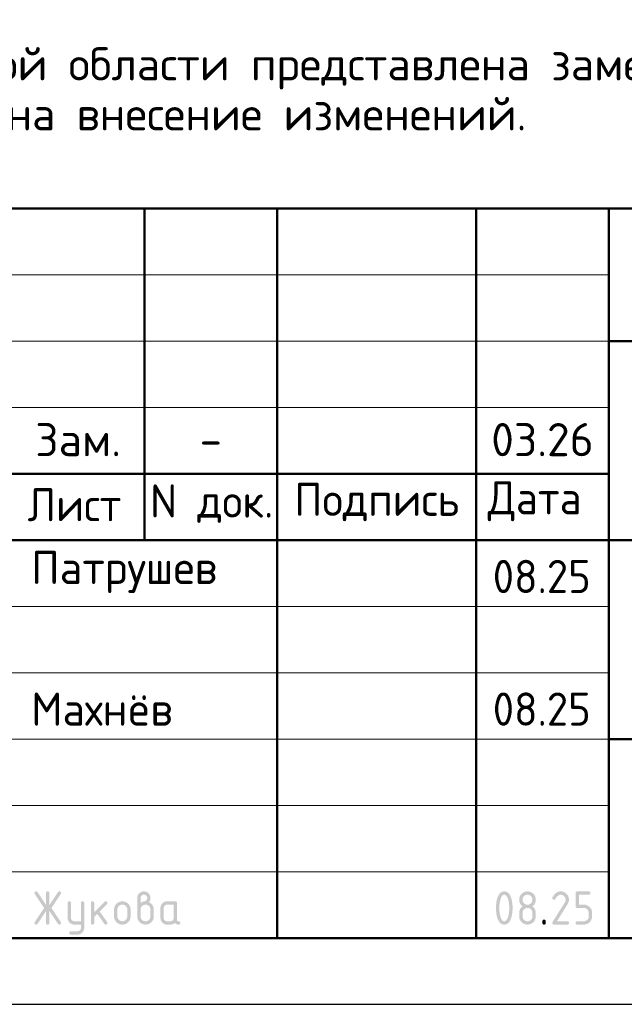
# Model space of a CAD drawing. Header units: millimetres. Extents: x 0 to 42000, y 0 to 29700.
# Tile 3 of 6: x 25060 to 29617, y 0 to 7425. Entities that reach past the tile are written whole.
import ezdxf

# ---------------------------------------------------------------- set-up
doc = ezdxf.new("R2010")
doc.units = ezdxf.units.MM
doc.layers.add('Standard', color=7, linetype='Continuous', lineweight=25)
doc.styles.add('ISOCPEUR', font='txt')

msp = doc.modelspace()

# ---------------------------------------------------------------- hatches: boundary and pattern name
at = {"layer": 'Standard', "linetype": 'Continuous', "lineweight": 25, "transparency": 33554687}
for points in [[(25258.5, 703.7), (25194, 606.8), (25193.1, 605.4), (25192, 604.4), (25190.9, 603.3), (25189.5, 602.7), (25188.2, 602), (25186.7, 601.6), (25185.1, 601.3), (25183.4, 601.3), (25181.8, 601.3), (25180.5, 601.5), (25179.1, 601.7), (25178, 602.1), (25176.8, 602.5), (25175.9, 603.1), (25174.9, 603.7), (25174.1, 604.5), (25173.4, 605.4), (25172.8, 606.4), (25172.2, 607.4), (25171.8, 608.6), (25171.4, 609.9), (25171.3, 611.3), (25171.1, 612.7), (25171.1, 614.3), (25171.1, 616), (25171.6, 617.6), (25172.1, 619.2), (25173.1, 620.8), (25243.4, 726.2), (25173.1, 831.6), (25172.1, 833.2), (25171.6, 834.9), (25171.1, 836.5), (25171.1, 838.2), (25171.1, 839.9), (25171.3, 841.3), (25171.5, 842.7), (25171.8, 843.9), (25172.2, 845.2), (25172.8, 846.2), (25173.4, 847.2), (25174.2, 848), (25175, 848.8), (25175.9, 849.4), (25176.9, 850.1), (25178.1, 850.5), (25179.3, 850.9), (25180.6, 851.1), (25182, 851.3), (25183.6, 851.3), (25185.2, 851.3), (25186.7, 850.9), (25188.2, 850.6), (25189.5, 849.9), (25190.8, 849.2), (25191.9, 848.1), (25193, 847), (25194, 845.6), (25258.5, 748.9), (25258.5, 838.8), (25258.5, 840.3), (25258.7, 841.7), (25258.9, 843.1), (25259.3, 844.3), (25259.7, 845.4), (25260.3, 846.4), (25260.9, 847.4), (25261.7, 848.2), (25262.5, 848.9), (25263.4, 849.5), (25264.4, 850.1), (25265.6, 850.5), (25266.8, 850.9), (25268.1, 851.1), (25269.5, 851.3), (25271.1, 851.3), (25272.6, 851.3), (25274, 851.1), (25275.4, 850.9), (25276.5, 850.5), (25277.7, 850.1), (25278.7, 849.5), (25279.7, 848.9), (25280.5, 848.2), (25281.2, 847.4), (25281.8, 846.4), (25282.4, 845.4), (25282.8, 844.3), (25283.2, 843.1), (25283.4, 841.7), (25283.6, 840.3), (25283.6, 838.8), (25283.6, 748.9), (25348.1, 845.6), (25349.1, 847), (25350.2, 848.1), (25351.4, 849.2), (25352.7, 849.9), (25354, 850.6), (25355.5, 850.9), (25357, 851.3), (25358.7, 851.3), (25360, 851.3), (25361.2, 851), (25362.4, 850.8), (25363.5, 850.3), (25364.6, 849.9), (25365.6, 849.2), (25366.6, 848.4), (25367.5, 847.5), (25368.4, 846.6), (25369, 845.5), (25369.7, 844.5), (25370.2, 843.4), (25370.6, 842.3), (25370.8, 841.1), (25371.1, 839.9), (25371.1, 838.6), (25371.1, 836.7), (25370.5, 835), (25370, 833.2), (25369, 831.6), (25298.7, 726.2), (25369, 620.8), (25370, 619.2), (25370.5, 617.5), (25371.1, 615.8), (25371.1, 614), (25371.1, 612.7), (25370.8, 611.5), (25370.6, 610.3), (25370.2, 609.2), (25369.7, 608.1), (25369.1, 607), (25368.4, 606), (25367.5, 605.1), (25366.7, 604.1), (25365.7, 603.4), (25364.7, 602.7), (25363.6, 602.2), (25362.6, 601.8), (25361.4, 601.5), (25360.2, 601.3), (25358.9, 601.3), (25357.1, 601.3), (25355.6, 601.6), (25354, 602), (25352.6, 602.7), (25351.3, 603.3), (25350.2, 604.4), (25349, 605.4), (25348.1, 606.8), (25283.6, 703.7), (25283.6, 613.8), (25283.6, 612.2), (25283.4, 610.8), (25283.2, 609.5), (25282.8, 608.3), (25282.4, 607.1), (25281.8, 606.2), (25281.2, 605.2), (25280.5, 604.4), (25279.7, 603.6), (25278.7, 603), (25277.7, 602.5), (25276.5, 602.1), (25275.4, 601.7), (25274, 601.5), (25272.6, 601.3), (25271.1, 601.3), (25269.5, 601.3), (25268.1, 601.5), (25266.8, 601.7), (25265.6, 602.1), (25264.4, 602.5), (25263.4, 603), (25262.5, 603.6), (25261.7, 604.4), (25260.9, 605.2), (25260.3, 606.2), (25259.7, 607.1), (25259.3, 608.3), (25258.9, 609.5), (25258.7, 610.8), (25258.5, 612.2), (25258.5, 613.8)], [(29137.2, 851.3), (29140.4, 851.3), (29143.5, 851), (29146.6, 850.7), (29149.7, 850.1), (29152.7, 849.6), (29155.5, 848.7), (29158.4, 847.9), (29161.2, 846.7), (29164, 845.6), (29166.6, 844.2), (29169.2, 842.7), (29171.8, 841), (29174.3, 839.3), (29176.7, 837.3), (29179.1, 835.3), (29181.4, 833), (29183.6, 830.7), (29185.7, 828.3), (29187.6, 825.9), (29189.4, 823.4), (29191.1, 820.9), (29192.5, 818.2), (29193.9, 815.6), (29195.1, 812.8), (29196.2, 810.1), (29197.1, 807.2), (29197.9, 804.3), (29198.5, 801.3), (29199.1, 798.3), (29199.4, 795.2), (29199.6, 792), (29199.6, 788.8), (29199.6, 784.4), (29198.9, 779.9), (29198.2, 775.4), (29196.8, 770.9), (29195.4, 766.4), (29193.2, 761.9), (29191.1, 757.4), (29188.3, 752.8), (29109.5, 626.3), (29187.2, 626.3), (29188.7, 626.3), (29190.1, 626.1), (29191.4, 625.9), (29192.6, 625.6), (29193.8, 625.2), (29194.8, 624.6), (29195.7, 624), (29196.5, 623.2), (29197.3, 622.4), (29197.9, 621.4), (29198.5, 620.5), (29198.9, 619.3), (29199.2, 618.1), (29199.4, 616.7), (29199.6, 615.4), (29199.6, 613.8), (29199.6, 612.2), (29199.4, 610.9), (29199.2, 609.5), (29198.9, 608.3), (29198.5, 607.2), (29197.9, 606.2), (29197.3, 605.2), (29196.5, 604.4), (29195.7, 603.6), (29194.8, 603), (29193.8, 602.5), (29192.6, 602.1), (29191.4, 601.7), (29190.1, 601.5), (29188.7, 601.3), (29187.2, 601.3), (29087.2, 601.3), (29085.6, 601.3), (29084.2, 601.5), (29082.9, 601.7), (29081.7, 602.1), (29080.5, 602.5), (29079.6, 603), (29078.6, 603.6), (29077.8, 604.4), (29077, 605.2), (29076.4, 606.2), (29075.9, 607.1), (29075.5, 608.3), (29075.1, 609.5), (29074.9, 610.9), (29074.7, 612.2), (29074.7, 613.8), (29074.7, 615.7), (29075.2, 617.5), (29075.7, 619.3), (29076.8, 621), (29168.4, 768.1), (29170, 770.6), (29171.1, 773.2), (29172.3, 775.7), (29173.1, 778.3), (29173.9, 780.9), (29174.3, 783.5), (29174.7, 786.1), (29174.7, 788.7), (29174.7, 792.6), (29174, 796.2), (29173.3, 799.8), (29171.9, 803.1), (29170.5, 806.4), (29168.5, 809.5), (29166.4, 812.5), (29163.7, 815.3), (29160.9, 818), (29157.9, 820.1), (29154.9, 822.1), (29151.6, 823.5), (29148.2, 824.9), (29144.6, 825.6), (29141, 826.2), (29137.2, 826.2), (29134.5, 826.2), (29131.9, 825.8), (29129.3, 825.3), (29126.8, 824.3), (29124.2, 823.3), (29121.7, 821.8), (29119.2, 820.3), (29116.8, 818.4), (29114.3, 816.4), (29111.9, 814), (29109.5, 811.5), (29107.2, 808.6), (29104.8, 805.6), (29102.5, 802.2), (29100.2, 798.7), (29098, 794.8), (29097.1, 793.3), (29096, 792.2), (29094.9, 791), (29093.6, 790.3), (29092.2, 789.5), (29090.6, 789.1), (29089, 788.8), (29087.2, 788.8), (29085.6, 788.8), (29084.2, 789), (29082.9, 789.1), (29081.7, 789.5), (29080.5, 789.9), (29079.6, 790.5), (29078.6, 791.1), (29077.8, 791.9), (29077, 792.7), (29076.4, 793.6), (29075.9, 794.6), (29075.5, 795.8), (29075.1, 797), (29074.9, 798.3), (29074.7, 799.7), (29074.7, 801.2), (29074.7, 802.7), (29075, 803.9), (29075.3, 805.2), (29075.8, 806.4), (29078.7, 812), (29081.9, 816.9), (29085, 821.8), (29088.4, 826), (29091.8, 830.2), (29095.4, 833.7), (29099, 837.2), (29102.8, 840.1), (29106.6, 842.9), (29110.7, 845), (29114.8, 847.1), (29119.1, 848.5), (29123.4, 849.9), (29127.9, 850.6), (29132.4, 851.3)], [(29249.6, 738.8), (29249.6, 838.8), (29249.6, 840.4), (29249.8, 841.7), (29250, 843.1), (29250.4, 844.3), (29250.8, 845.4), (29251.3, 846.4), (29251.9, 847.4), (29252.7, 848.2), (29253.5, 848.9), (29254.5, 849.5), (29255.4, 850.1), (29256.6, 850.5), (29257.8, 850.9), (29259.1, 851.1), (29260.5, 851.3), (29262.1, 851.3), (29349.3, 851.3), (29350.9, 851.3), (29352.2, 851.1), (29353.6, 850.9), (29354.8, 850.5), (29356, 850.1), (29356.9, 849.5), (29357.9, 848.9), (29358.7, 848.2), (29359.5, 847.4), (29360.1, 846.4), (29360.6, 845.4), (29361, 844.2), (29361.4, 843.1), (29361.6, 841.7), (29361.8, 840.3), (29361.8, 838.8), (29361.8, 837.2), (29361.6, 835.8), (29361.4, 834.5), (29361, 833.3), (29360.6, 832.1), (29360.1, 831.1), (29359.5, 830.2), (29358.7, 829.4), (29357.9, 828.6), (29356.9, 828), (29356, 827.4), (29354.8, 827), (29353.6, 826.6), (29352.2, 826.4), (29350.9, 826.2), (29349.3, 826.2), (29274.6, 826.2), (29274.6, 751.3), (29312, 751.3), (29315.3, 751.3), (29318.4, 751), (29321.5, 750.8), (29324.5, 750.2), (29327.5, 749.6), (29330.4, 748.7), (29333.2, 747.9), (29336, 746.7), (29338.8, 745.6), (29341.4, 744.2), (29344, 742.7), (29346.6, 741), (29349.1, 739.3), (29351.5, 737.3), (29353.9, 735.3), (29356.1, 733), (29358.4, 730.7), (29360.4, 728.2), (29362.4, 725.8), (29364.1, 723.3), (29365.8, 720.8), (29367.2, 718.1), (29368.7, 715.5), (29369.8, 712.7), (29370.9, 710), (29371.8, 707.1), (29372.7, 704.2), (29373.2, 701.2), (29373.8, 698.2), (29374.1, 695.1), (29374.4, 692), (29374.4, 688.8), (29374.4, 663.8), (29374.4, 660.6), (29374.1, 657.4), (29373.8, 654.3), (29373.2, 651.3), (29372.6, 648.3), (29371.8, 645.4), (29370.9, 642.5), (29369.8, 639.8), (29368.6, 637), (29367.2, 634.4), (29365.8, 631.7), (29364.1, 629.2), (29362.3, 626.7), (29360.3, 624.3), (29358.3, 621.9), (29356, 619.6), (29353.7, 617.3), (29351.3, 615.3), (29348.9, 613.3), (29346.4, 611.6), (29343.9, 609.9), (29341.2, 608.4), (29338.6, 607), (29335.9, 605.9), (29333.1, 604.7), (29330.2, 603.9), (29327.4, 603), (29324.4, 602.4), (29321.4, 601.9), (29318.3, 601.6), (29315.2, 601.3), (29312, 601.3), (29262.1, 601.3), (29260.5, 601.3), (29259.1, 601.5), (29257.8, 601.7), (29256.6, 602.1), (29255.4, 602.5), (29254.5, 603), (29253.5, 603.6), (29252.7, 604.4), (29251.9, 605.2), (29251.3, 606.2), (29250.8, 607.2), (29250.4, 608.3), (29250, 609.5), (29249.8, 610.9), (29249.6, 612.2), (29249.6, 613.8), (29249.6, 615.4), (29249.8, 616.7), (29250, 618.1), (29250.4, 619.3), (29250.8, 620.5), (29251.3, 621.4), (29251.9, 622.4), (29252.7, 623.2), (29253.5, 624), (29254.5, 624.6), (29255.4, 625.2), (29256.6, 625.6), (29257.8, 625.9), (29259.1, 626.1), (29260.5, 626.3), (29262.1, 626.3), (29311.9, 626.3), (29315.8, 626.3), (29319.5, 627), (29323.1, 627.7), (29326.4, 629.1), (29329.7, 630.4), (29332.7, 632.5), (29335.7, 634.5), (29338.5, 637.2), (29341.2, 639.9), (29343.2, 643), (29345.2, 646), (29346.6, 649.3), (29348, 652.6), (29348.6, 656.3), (29349.3, 659.9), (29349.3, 663.8), (29349.3, 688.8), (29349.3, 692.7), (29348.6, 696.3), (29347.9, 699.9), (29346.6, 703.2), (29345.2, 706.5), (29343.2, 709.5), (29341.1, 712.6), (29338.4, 715.3), (29335.6, 718), (29332.6, 720.1), (29329.6, 722.2), (29326.3, 723.5), (29323, 724.9), (29319.4, 725.6), (29315.8, 726.3), (29311.9, 726.3), (29262.1, 726.3), (29260.5, 726.3), (29259.1, 726.5), (29257.8, 726.7), (29256.6, 727.1), (29255.4, 727.5), (29254.5, 728), (29253.5, 728.6), (29252.7, 729.4), (29251.9, 730.2), (29251.3, 731.2), (29250.8, 732.1), (29250.4, 733.3), (29250, 734.5), (29249.8, 735.9), (29249.6, 737.2)], [(25520.8, 576), (25520.8, 601.3), (25471, 601.3), (25468.3, 601.3), (25465.8, 601.5), (25463.3, 601.7), (25460.9, 602.2), (25458.5, 602.7), (25456.2, 603.3), (25453.8, 604), (25451.6, 604.9), (25449.4, 605.8), (25447.3, 607), (25445.2, 608.1), (25443.2, 609.5), (25441.2, 610.8), (25439.3, 612.4), (25437.4, 614), (25435.6, 615.9), (25433.8, 617.7), (25432.2, 619.6), (25430.6, 621.5), (25429.2, 623.5), (25427.9, 625.6), (25426.8, 627.7), (25425.6, 629.8), (25424.7, 632), (25423.8, 634.2), (25423.1, 636.5), (25422.5, 638.8), (25422, 641.2), (25421.6, 643.6), (25421.3, 646.1), (25421.1, 648.6), (25421.1, 651.2), (25421.1, 763.7), (25421.1, 765.2), (25421.3, 766.6), (25421.5, 767.9), (25421.9, 769.1), (25422.3, 770.3), (25422.9, 771.3), (25423.5, 772.2), (25424.2, 773), (25425, 773.8), (25426, 774.4), (25427, 775), (25428.1, 775.4), (25429.3, 775.8), (25430.7, 775.9), (25432.1, 776.1), (25433.6, 776.1), (25435.2, 776.1), (25436.6, 775.9), (25437.9, 775.8), (25439.1, 775.4), (25440.3, 775), (25441.3, 774.4), (25442.2, 773.8), (25443, 773), (25443.8, 772.2), (25444.4, 771.3), (25445, 770.3), (25445.4, 769.1), (25445.8, 768), (25446, 766.6), (25446.2, 765.2), (25446.2, 763.7), (25446.2, 651.3), (25446.2, 648.8), (25446.6, 646.4), (25447.1, 644), (25448, 641.8), (25448.9, 639.6), (25450.3, 637.6), (25451.7, 635.6), (25453.5, 633.7), (25455.3, 631.9), (25457.4, 630.5), (25459.4, 629.1), (25461.6, 628.2), (25463.8, 627.3), (25466.1, 626.8), (25468.5, 626.3), (25471, 626.3), (25520.8, 626.3), (25520.8, 763.7), (25520.8, 765.2), (25521, 766.6), (25521.2, 768), (25521.6, 769.1), (25522, 770.3), (25522.6, 771.3), (25523.2, 772.2), (25524, 773), (25524.7, 773.8), (25525.7, 774.4), (25526.7, 775), (25527.9, 775.4), (25529, 775.8), (25530.4, 775.9), (25531.8, 776.1), (25533.4, 776.1), (25534.9, 776.1), (25536.3, 775.9), (25537.7, 775.8), (25538.8, 775.4), (25540, 775), (25541, 774.4), (25542, 773.8), (25542.7, 773), (25543.5, 772.2), (25544.1, 771.3), (25544.7, 770.3), (25545.1, 769.1), (25545.5, 768), (25545.7, 766.6), (25545.9, 765.2), (25545.9, 763.7), (25545.9, 576.3), (25545.9, 573.7), (25545.7, 571.2), (25545.4, 568.7), (25545, 566.3), (25544.5, 563.9), (25543.9, 561.6), (25543.2, 559.3), (25542.3, 557.1), (25541.4, 554.9), (25540.3, 552.8), (25539.2, 550.6), (25537.9, 548.6), (25536.5, 546.6), (25535, 544.7), (25533.4, 542.8), (25531.6, 540.9), (25529.8, 539.1), (25528, 537.5), (25526.1, 535.9), (25524.1, 534.6), (25522.1, 533.2), (25520, 532.1), (25517.9, 530.9), (25515.7, 530), (25513.5, 529.1), (25511.2, 528.4), (25509, 527.7), (25506.6, 527.3), (25504.2, 526.8), (25501.7, 526.6), (25499.2, 526.4), (25496.6, 526.4), (25446.2, 526.4), (25444.6, 526.4), (25443.2, 526.6), (25441.9, 526.8), (25440.7, 527.2), (25439.5, 527.6), (25438.5, 528.1), (25437.6, 528.7), (25436.8, 529.5), (25436, 530.3), (25435.4, 531.3), (25434.8, 532.3), (25434.4, 533.4), (25434, 534.6), (25433.9, 536), (25433.7, 537.3), (25433.7, 538.9), (25433.7, 540.1), (25433.9, 541.3), (25434.1, 542.5), (25434.6, 543.5), (25435.1, 544.6), (25435.8, 545.7), (25436.5, 546.7), (25437.4, 547.6), (25438.4, 548.6), (25439.4, 549.3), (25440.4, 550), (25441.5, 550.5), (25442.6, 550.9), (25443.8, 551.2), (25444.9, 551.4), (25446.2, 551.4), (25495.9, 551.4), (25498.6, 551.4), (25501, 551.9), (25503.4, 552.3), (25505.7, 553.2), (25507.9, 554), (25509.9, 555.4), (25511.9, 556.7), (25513.7, 558.4), (25515.5, 560.2), (25516.8, 562.1), (25518.1, 564.1), (25519, 566.3), (25519.9, 568.5), (25520.4, 570.9), (25520.8, 573.3)], [(25621, 694), (25699.6, 772.6), (25700.5, 773.4), (25701.5, 774.1), (25702.5, 774.8), (25703.6, 775.2), (25704.7, 775.7), (25705.9, 775.9), (25707.2, 776.1), (25708.5, 776.1), (25710, 776.1), (25711.4, 775.9), (25712.8, 775.8), (25714, 775.4), (25715.1, 775), (25716.1, 774.4), (25717.1, 773.8), (25717.9, 773), (25718.6, 772.2), (25719.2, 771.3), (25719.8, 770.3), (25720.2, 769.1), (25720.6, 767.9), (25720.8, 766.6), (25721, 765.2), (25721, 763.7), (25721, 762.4), (25720.8, 761.3), (25720.5, 760.1), (25720, 759), (25719.6, 757.9), (25718.8, 756.9), (25718.1, 755.9), (25717.2, 754.9), (25662.3, 700.1), (25718.5, 621), (25719.8, 619.3), (25720.4, 617.4), (25721, 615.6), (25721, 613.6), (25721, 612.1), (25720.8, 610.7), (25720.6, 609.4), (25720.2, 608.2), (25719.8, 607), (25719.2, 606.1), (25718.6, 605.1), (25717.9, 604.4), (25717.1, 603.6), (25716.1, 603), (25715.1, 602.4), (25714, 602.1), (25712.8, 601.7), (25711.4, 601.5), (25710, 601.3), (25708.5, 601.3), (25706.8, 601.3), (25705.3, 601.6), (25703.9, 601.9), (25702.6, 602.6), (25701.3, 603.3), (25700.1, 604.3), (25699, 605.3), (25698.1, 606.6), (25644.3, 682.1), (25621, 658.8), (25621, 613.8), (25621, 612.2), (25620.8, 610.9), (25620.6, 609.5), (25620.2, 608.3), (25619.8, 607.1), (25619.3, 606.2), (25618.7, 605.2), (25617.9, 604.4), (25617.1, 603.6), (25616.1, 603), (25615.1, 602.5), (25614, 602.1), (25612.8, 601.7), (25611.4, 601.5), (25610.1, 601.3), (25608.5, 601.3), (25606.9, 601.3), (25605.6, 601.5), (25604.2, 601.7), (25603, 602.1), (25601.8, 602.5), (25600.9, 603), (25599.9, 603.6), (25599.1, 604.4), (25598.3, 605.2), (25597.7, 606.2), (25597.1, 607.1), (25596.8, 608.3), (25596.4, 609.5), (25596.2, 610.8), (25596, 612.2), (25596, 613.8), (25596, 763.7), (25596, 765.2), (25596.2, 766.6), (25596.4, 767.9), (25596.8, 769.1), (25597.1, 770.3), (25597.7, 771.3), (25598.3, 772.2), (25599.1, 773), (25599.9, 773.8), (25600.9, 774.4), (25601.8, 775), (25603, 775.4), (25604.2, 775.8), (25605.6, 775.9), (25606.9, 776.1), (25608.5, 776.1), (25610.1, 776.1), (25611.4, 775.9), (25612.8, 775.8), (25614, 775.4), (25615.1, 775), (25616.1, 774.4), (25617.1, 773.8), (25617.9, 773), (25618.7, 772.2), (25619.3, 771.3), (25619.8, 770.3), (25620.2, 769.1), (25620.6, 767.9), (25620.8, 766.6), (25621, 765.2), (25621, 763.7)], [(28999.8, 626.3), (28999.8, 627.9), (29000, 629.3), (29000.2, 630.6), (29000.6, 631.8), (29001, 633), (29001.6, 634), (29002.2, 634.9), (29003, 635.7), (29003.7, 636.5), (29004.7, 637.1), (29005.7, 637.7), (29006.9, 638.1), (29008.1, 638.5), (29009.4, 638.7), (29010.8, 638.9), (29012.3, 638.9), (29013.9, 638.9), (29015.3, 638.7), (29016.7, 638.5), (29017.8, 638.1), (29019, 637.7), (29020, 637.1), (29021, 636.5), (29021.7, 635.7), (29022.5, 634.9), (29023.1, 634), (29023.7, 633), (29024.1, 631.8), (29024.5, 630.6), (29024.7, 629.3), (29024.9, 627.9), (29024.9, 626.3), (29024.9, 613.8), (29024.9, 612.2), (29024.7, 610.9), (29024.5, 609.5), (29024.1, 608.3), (29023.7, 607.2), (29023.1, 606.2), (29022.5, 605.2), (29021.7, 604.4), (29021, 603.6), (29020, 603), (29019, 602.5), (29017.8, 602.1), (29016.7, 601.7), (29015.3, 601.5), (29013.9, 601.3), (29012.3, 601.3), (29010.8, 601.3), (29009.4, 601.5), (29008.1, 601.7), (29006.9, 602.1), (29005.7, 602.5), (29004.7, 603), (29003.7, 603.6), (29003, 604.4), (29002.2, 605.2), (29001.6, 606.2), (29001, 607.2), (29000.6, 608.3), (29000.2, 609.5), (29000, 610.9), (28999.8, 612.2), (28999.8, 613.8)]]:
    msp.add_hatch(color=7, dxfattribs=at).paths.add_polyline_path(points, flags=16)
h = msp.add_hatch(color=7, dxfattribs=at)
h.paths.add_polyline_path([(25970.7, 763.7), (25974.7, 766.9), (25978.5, 769.2), (25982.3, 771.5), (25986, 773.1), (25989.6, 774.7), (25993.1, 775.5), (25996.6, 776.2), (25999.9, 776.2), (26001.8, 776.2), (26003.7, 776.8), (26005.6, 777.3), (26007.4, 778.4), (26009.2, 779.5), (26010.9, 781.1), (26012.6, 782.8), (26014.3, 784.9), (26015.9, 787), (26017.1, 789), (26018.3, 791), (26019.1, 793.1), (26019.9, 795.1), (26020.3, 797.1), (26020.7, 799.2), (26020.7, 801.2), (26020.7, 803.9), (26020.3, 806.3), (26019.8, 808.7), (26018.9, 811), (26018, 813.2), (26016.7, 815.2), (26015.3, 817.2), (26013.5, 819), (26011.7, 820.8), (26009.7, 822.2), (26007.7, 823.5), (26005.5, 824.4), (26003.3, 825.3), (26000.8, 825.8), (25998.4, 826.2), (25995.7, 826.2), (25993.1, 826.2), (25990.7, 825.8), (25988.3, 825.3), (25986.1, 824.4), (25983.9, 823.5), (25981.9, 822.1), (25979.9, 820.7), (25978, 818.9), (25976.2, 817.1), (25974.8, 815.1), (25973.5, 813.1), (25972.6, 810.9), (25971.6, 808.6), (25971.2, 806.2), (25970.7, 803.8), (25970.7, 801.2)])
h.paths.add_polyline_path([(26033, 771.2), (26037.3, 769.4), (26041.2, 767), (26045, 764.7), (26048.5, 761.8), (26051.9, 759), (26054.8, 755.6), (26057.8, 752.2), (26060.3, 748.3), (26062.9, 744.3), (26064.8, 740.2), (26066.7, 736.1), (26067.9, 731.8), (26069.2, 727.5), (26069.8, 723), (26070.5, 718.5), (26070.5, 713.8), (26070.5, 663.8), (26070.5, 660.5), (26070.2, 657.4), (26069.9, 654.2), (26069.3, 651.2), (26068.8, 648.2), (26067.9, 645.3), (26067, 642.4), (26065.9, 639.6), (26064.8, 636.9), (26063.3, 634.2), (26061.9, 631.6), (26060.2, 629.1), (26058.5, 626.5), (26056.5, 624.1), (26054.5, 621.7), (26052.2, 619.5), (26049.9, 617.2), (26047.5, 615.2), (26045.1, 613.2), (26042.6, 611.5), (26040.1, 609.8), (26037.5, 608.4), (26034.8, 607), (26032.1, 605.8), (26029.3, 604.7), (26026.4, 603.8), (26023.5, 603), (26020.5, 602.4), (26017.5, 601.9), (26014.4, 601.6), (26011.3, 601.3), (26008.1, 601.3), (26004.8, 601.3), (26001.7, 601.6), (25998.5, 601.9), (25995.5, 602.4), (25992.5, 603), (25989.6, 603.9), (25986.7, 604.7), (25984, 605.9), (25981.2, 607), (25978.6, 608.4), (25975.9, 609.9), (25973.4, 611.6), (25970.9, 613.3), (25968.5, 615.3), (25966.1, 617.3), (25963.8, 619.6), (25961.6, 621.9), (25959.6, 624.2), (25957.6, 626.7), (25955.9, 629.2), (25954.2, 631.7), (25952.8, 634.3), (25951.4, 637), (25950.2, 639.8), (25949.1, 642.5), (25948.2, 645.4), (25947.4, 648.3), (25946.8, 651.3), (25946.3, 654.3), (25946, 657.4), (25945.7, 660.5), (25945.7, 663.8), (25945.7, 801.3), (25945.7, 803.9), (25945.9, 806.4), (25946.1, 809), (25946.6, 811.4), (25947.1, 813.8), (25947.7, 816.1), (25948.4, 818.5), (25949.3, 820.7), (25950.2, 822.9), (25951.4, 825), (25952.5, 827.1), (25953.9, 829.1), (25955.2, 831.2), (25956.8, 833.1), (25958.4, 835), (25960.2, 836.8), (25962, 838.6), (25964, 840.2), (25965.9, 841.8), (25967.9, 843.1), (25969.9, 844.5), (25972, 845.6), (25974.1, 846.8), (25976.3, 847.7), (25978.5, 848.6), (25980.8, 849.2), (25983.2, 849.9), (25985.6, 850.4), (25988, 850.8), (25990.5, 851.1), (25993, 851.3), (25995.6, 851.3), (25998.2, 851.3), (26000.7, 851.1), (26003.2, 850.8), (26005.6, 850.4), (26008, 849.9), (26010.4, 849.2), (26012.7, 848.5), (26014.9, 847.6), (26017.1, 846.7), (26019.2, 845.6), (26021.3, 844.5), (26023.3, 843.1), (26025.3, 841.7), (26027.3, 840.1), (26029.2, 838.5), (26031, 836.7), (26032.8, 834.9), (26034.4, 833), (26035.9, 831), (26037.3, 829), (26038.6, 827), (26039.8, 824.9), (26040.9, 822.8), (26041.8, 820.6), (26042.7, 818.3), (26043.4, 816), (26044.1, 813.7), (26044.5, 811.3), (26045, 808.9), (26045.2, 806.4), (26045.4, 803.9), (26045.4, 801.3), (26045.4, 796.6), (26044.6, 792.3), (26043.9, 788.1), (26042.3, 784.3), (26040.8, 780.5), (26038.4, 777.2), (26036.1, 774)], flags=16)
h.paths.add_polyline_path([(26045.4, 663.8), (26045.4, 713.8), (26045.4, 717.7), (26044.7, 721.3), (26044.1, 724.9), (26042.7, 728.2), (26041.3, 731.5), (26039.3, 734.5), (26037.3, 737.6), (26034.6, 740.3), (26031.9, 743.1), (26028.8, 745.1), (26025.8, 747.2), (26022.5, 748.5), (26019.2, 749.9), (26015.6, 750.6), (26012, 751.3), (26008.1, 751.3), (26004.2, 751.3), (26000.6, 750.6), (25996.9, 749.9), (25993.6, 748.5), (25990.3, 747.2), (25987.3, 745.1), (25984.3, 743.1), (25981.6, 740.3), (25978.9, 737.6), (25976.8, 734.5), (25974.8, 731.5), (25973.4, 728.2), (25972.1, 724.9), (25971.4, 721.3), (25970.7, 717.7), (25970.7, 713.8), (25970.7, 663.8), (25970.7, 659.9), (25971.4, 656.3), (25972.1, 652.6), (25973.4, 649.3), (25974.8, 646), (25976.8, 643), (25978.9, 639.9), (25981.6, 637.2), (25984.3, 634.5), (25987.3, 632.5), (25990.3, 630.4), (25993.6, 629.1), (25996.9, 627.7), (26000.6, 627), (26004.2, 626.3), (26008.1, 626.3), (26012, 626.3), (26015.6, 627), (26019.2, 627.7), (26022.5, 629.1), (26025.8, 630.4), (26028.8, 632.5), (26031.9, 634.6), (26034.6, 637.3), (26037.3, 640.1), (26039.3, 643.1), (26041.3, 646.1), (26042.7, 649.4), (26044.1, 652.7), (26044.7, 656.3), (26045.4, 659.9)])
h = msp.add_hatch(color=7, dxfattribs=at)
h.paths.add_polyline_path([(28749.8, 726.3), (28749.8, 734), (28749.4, 741.6), (28749, 749.1), (28748.2, 756.4), (28747.4, 763.7), (28746.1, 770.8), (28744.9, 777.9), (28743.2, 784.8), (28742, 790), (28740.6, 794.5), (28739.1, 799), (28737.6, 802.9), (28736, 806.8), (28734.2, 810), (28732.5, 813.3), (28730.5, 815.9), (28728.6, 818.5), (28726.5, 820.4), (28724.4, 822.4), (28722.2, 823.6), (28719.9, 824.9), (28717.5, 825.6), (28715.1, 826.2), (28712.5, 826.2), (28709.9, 826.2), (28707.5, 825.6), (28705.1, 824.9), (28702.9, 823.6), (28700.6, 822.3), (28698.6, 820.4), (28696.5, 818.4), (28694.6, 815.8), (28692.7, 813.2), (28690.9, 810), (28689.2, 806.7), (28687.6, 802.8), (28686, 798.9), (28684.6, 794.4), (28683.2, 789.8), (28681.9, 784.6), (28680.2, 777.6), (28679, 770.4), (28677.7, 763.3), (28676.8, 756), (28676, 748.7), (28675.6, 741.3), (28675.2, 733.9), (28675.2, 726.3), (28675.2, 718.6), (28675.6, 711.1), (28676, 703.5), (28676.8, 696.2), (28677.6, 688.9), (28678.9, 681.8), (28680.1, 674.7), (28681.8, 667.8), (28683, 662.6), (28684.4, 658.1), (28685.8, 653.5), (28687.4, 649.7), (28689, 645.8), (28690.8, 642.5), (28692.5, 639.3), (28694.4, 636.7), (28696.4, 634.1), (28698.4, 632.2), (28700.5, 630.2), (28702.8, 628.9), (28705, 627.6), (28707.5, 627), (28709.9, 626.3), (28712.5, 626.3), (28715.1, 626.3), (28717.5, 627), (28719.9, 627.6), (28722.2, 628.9), (28724.4, 630.2), (28726.5, 632.2), (28728.6, 634.1), (28730.5, 636.7), (28732.5, 639.3), (28734.2, 642.5), (28736, 645.8), (28737.6, 649.7), (28739.1, 653.5), (28740.6, 658.1), (28742, 662.6), (28743.2, 667.8), (28744.9, 674.7), (28746.1, 681.8), (28747.4, 688.9), (28748.2, 696.2), (28749, 703.5), (28749.4, 711.1), (28749.8, 718.6)])
h.paths.add_polyline_path([(28774.9, 726.3), (28774.9, 720.7), (28774.7, 715.3), (28774.5, 709.9), (28774.2, 704.7), (28773.8, 699.5), (28773.3, 694.5), (28772.8, 689.4), (28772.1, 684.6), (28771.4, 679.8), (28770.6, 675.1), (28769.7, 670.5), (28768.7, 666.1), (28767.7, 661.6), (28766.5, 657.3), (28765.3, 653.1), (28763.9, 649), (28761.9, 643), (28759.6, 637.8), (28757.3, 632.6), (28754.7, 628.1), (28752.1, 623.7), (28749.1, 619.9), (28746.2, 616.2), (28743, 613.2), (28739.8, 610.2), (28736.3, 608), (28732.8, 605.8), (28729, 604.3), (28725.1, 602.8), (28721, 602), (28716.9, 601.3), (28712.5, 601.3), (28708.1, 601.3), (28704, 602), (28699.8, 602.8), (28696, 604.3), (28692.2, 605.7), (28688.7, 608), (28685.2, 610.2), (28682, 613.2), (28678.7, 616.1), (28675.8, 619.8), (28672.9, 623.6), (28670.3, 628), (28667.7, 632.5), (28665.4, 637.7), (28663.1, 642.9), (28661.1, 648.8), (28659.7, 652.9), (28658.5, 657.2), (28657.3, 661.4), (28656.3, 665.9), (28655.2, 670.3), (28654.4, 675), (28653.5, 679.6), (28652.9, 684.5), (28652.2, 689.3), (28651.6, 694.4), (28651.1, 699.4), (28650.8, 704.6), (28650.5, 709.8), (28650.3, 715.3), (28650.1, 720.7), (28650.1, 726.3), (28650.1, 731.9), (28650.3, 737.3), (28650.5, 742.7), (28650.8, 748), (28651.1, 753.2), (28651.6, 758.2), (28652.2, 763.3), (28652.9, 768.1), (28653.5, 772.9), (28654.4, 777.6), (28655.2, 782.2), (28656.3, 786.7), (28657.3, 791.1), (28658.5, 795.4), (28659.7, 799.7), (28661.1, 803.7), (28663.1, 809.7), (28665.4, 814.9), (28667.7, 820.1), (28670.3, 824.5), (28672.9, 829), (28675.8, 832.7), (28678.7, 836.4), (28682, 839.4), (28685.2, 842.4), (28688.7, 844.6), (28692.2, 846.8), (28696, 848.3), (28699.8, 849.8), (28704, 850.5), (28708.1, 851.3), (28712.5, 851.3), (28716.9, 851.3), (28721, 850.5), (28725.1, 849.8), (28729, 848.3), (28732.8, 846.8), (28736.3, 844.6), (28739.8, 842.3), (28743, 839.4), (28746.2, 836.4), (28749.1, 832.6), (28752.1, 828.9), (28754.7, 824.4), (28757.3, 820), (28759.6, 814.7), (28761.9, 809.5), (28763.9, 803.6), (28765.3, 799.5), (28766.5, 795.2), (28767.7, 791), (28768.7, 786.5), (28769.7, 782.1), (28770.6, 777.4), (28771.4, 772.8), (28772.1, 768), (28772.8, 763.1), (28773.3, 758.1), (28773.8, 753.1), (28774.2, 747.9), (28774.5, 742.7), (28774.7, 737.3), (28774.9, 731.9)], flags=16)
h = msp.add_hatch(color=7, dxfattribs=at)
h.paths.add_polyline_path([(28887.4, 626.3), (28891.3, 626.3), (28894.9, 627), (28898.5, 627.7), (28901.8, 629.1), (28905.1, 630.4), (28908.1, 632.5), (28911.1, 634.5), (28913.8, 637.2), (28916.6, 639.9), (28918.6, 643), (28920.6, 646), (28922, 649.3), (28923.3, 652.6), (28924, 656.3), (28924.7, 659.9), (28924.7, 663.8), (28924.7, 688.8), (28924.7, 692.7), (28924, 696.3), (28923.3, 699.9), (28922, 703.2), (28920.6, 706.5), (28918.5, 709.5), (28916.5, 712.6), (28913.8, 715.3), (28911, 718.1), (28908, 720.1), (28905, 722.2), (28901.7, 723.6), (28898.4, 724.9), (28894.8, 725.6), (28891.2, 726.3), (28887.4, 726.3), (28883.4, 726.3), (28879.8, 725.6), (28876.2, 724.9), (28872.9, 723.6), (28869.6, 722.2), (28866.6, 720.2), (28863.6, 718.1), (28860.9, 715.4), (28858.2, 712.7), (28856.1, 709.7), (28854.1, 706.6), (28852.7, 703.3), (28851.4, 700), (28850.7, 696.4), (28850, 692.7), (28850, 688.8), (28850, 663.8), (28850, 659.9), (28850.7, 656.3), (28851.4, 652.6), (28852.7, 649.3), (28854.1, 646), (28856.1, 643), (28858.2, 639.9), (28860.9, 637.2), (28863.6, 634.5), (28866.6, 632.5), (28869.6, 630.4), (28872.9, 629.1), (28876.2, 627.7), (28879.8, 627), (28883.4, 626.3)])
h.paths.add_polyline_path([(28887.4, 601.3), (28884.1, 601.3), (28881, 601.6), (28877.9, 601.9), (28874.9, 602.4), (28871.9, 603), (28869, 603.9), (28866.1, 604.7), (28863.4, 605.9), (28860.6, 607), (28858, 608.4), (28855.3, 609.9), (28852.8, 611.6), (28850.3, 613.3), (28847.9, 615.3), (28845.5, 617.3), (28843.2, 619.6), (28840.9, 621.9), (28838.9, 624.2), (28836.9, 626.7), (28835.2, 629.2), (28833.5, 631.7), (28832.1, 634.3), (28830.7, 637), (28829.5, 639.8), (28828.4, 642.5), (28827.5, 645.4), (28826.7, 648.3), (28826.1, 651.3), (28825.5, 654.3), (28825.3, 657.4), (28825, 660.5), (28825, 663.8), (28825, 688.8), (28825, 692.7), (28825.4, 696.4), (28825.8, 700.1), (28826.5, 703.6), (28827.3, 707.1), (28828.5, 710.4), (28829.7, 713.7), (28831.2, 716.8), (28832.8, 719.9), (28834.7, 722.9), (28836.7, 725.8), (28839.1, 728.6), (28841.4, 731.3), (28844.1, 733.9), (28846.9, 736.4), (28850, 738.8), (28846.9, 741.2), (28844.1, 743.7), (28841.4, 746.3), (28839.1, 749), (28836.7, 751.8), (28834.7, 754.7), (28832.8, 757.6), (28831.2, 760.8), (28829.7, 763.9), (28828.5, 767.2), (28827.3, 770.5), (28826.5, 774), (28825.8, 777.5), (28825.4, 781.2), (28825, 784.9), (28825, 788.8), (28825, 792), (28825.3, 795.1), (28825.5, 798.3), (28826.1, 801.3), (28826.7, 804.3), (28827.5, 807.2), (28828.4, 810.1), (28829.5, 812.8), (28830.7, 815.6), (28832.1, 818.2), (28833.5, 820.9), (28835.2, 823.4), (28836.9, 825.9), (28838.9, 828.3), (28840.9, 830.7), (28843.2, 833), (28845.5, 835.3), (28847.9, 837.3), (28850.3, 839.3), (28852.8, 841), (28855.3, 842.7), (28858, 844.1), (28860.6, 845.6), (28863.4, 846.7), (28866.1, 847.9), (28869, 848.7), (28871.9, 849.6), (28874.9, 850.1), (28877.9, 850.7), (28881, 851), (28884.1, 851.3), (28887.4, 851.3), (28890.6, 851.3), (28893.7, 851), (28896.8, 850.7), (28899.8, 850.1), (28902.8, 849.6), (28905.7, 848.7), (28908.6, 847.9), (28911.3, 846.7), (28914.1, 845.6), (28916.7, 844.1), (28919.4, 842.7), (28921.9, 841), (28924.4, 839.3), (28926.8, 837.3), (28929.2, 835.3), (28931.5, 833), (28933.8, 830.7), (28935.8, 828.3), (28937.8, 825.9), (28939.5, 823.4), (28941.2, 820.9), (28942.6, 818.2), (28944, 815.6), (28945.2, 812.8), (28946.3, 810.1), (28947.2, 807.2), (28948, 804.3), (28948.6, 801.3), (28949.2, 798.3), (28949.4, 795.1), (28949.7, 792), (28949.7, 788.8), (28949.7, 784.9), (28949.3, 781.2), (28949, 777.5), (28948.2, 774), (28947.4, 770.5), (28946.2, 767.2), (28945, 763.9), (28943.5, 760.8), (28941.9, 757.6), (28940, 754.7), (28938, 751.8), (28935.6, 749), (28933.3, 746.3), (28930.6, 743.7), (28927.8, 741.2), (28924.7, 738.8), (28929.2, 735.4), (28932.9, 731.6), (28936.5, 727.8), (28939.4, 723.6), (28942.2, 719.4), (28944.2, 714.8), (28946.2, 710.2), (28947.4, 705.3), (28947.7, 704), (28948, 702.4), (28948.2, 700.8), (28948.4, 698.9), (28948.6, 697), (28948.8, 694.7), (28949, 692.5), (28949.2, 689.9), (28949.3, 687.3), (28949.4, 684.4), (28949.5, 681.4), (28949.6, 678.2), (28949.7, 674.9), (28949.7, 671.3), (28949.7, 667.7), (28949.7, 663.8), (28949.7, 660.5), (28949.4, 657.4), (28949.2, 654.3), (28948.6, 651.3), (28948, 648.3), (28947.2, 645.4), (28946.3, 642.5), (28945.2, 639.8), (28944, 637), (28942.6, 634.3), (28941.2, 631.7), (28939.5, 629.2), (28937.8, 626.7), (28935.8, 624.2), (28933.8, 621.9), (28931.5, 619.6), (28929.2, 617.3), (28926.8, 615.3), (28924.4, 613.3), (28921.9, 611.6), (28919.4, 609.9), (28916.7, 608.4), (28914.1, 607), (28911.3, 605.9), (28908.6, 604.7), (28905.7, 603.9), (28902.8, 603), (28899.8, 602.4), (28896.8, 601.9), (28893.7, 601.6), (28890.6, 601.3)], flags=16)
h.paths.add_polyline_path([(28887.4, 751.2), (28891.3, 751.2), (28894.9, 751.9), (28898.5, 752.6), (28901.8, 754), (28905.1, 755.3), (28908.1, 757.4), (28911.1, 759.4), (28913.8, 762.1), (28916.6, 764.8), (28918.6, 767.9), (28920.6, 770.9), (28922, 774.2), (28923.3, 777.5), (28924, 781.2), (28924.7, 784.8), (28924.7, 788.7), (28924.7, 792.6), (28924, 796.2), (28923.3, 799.8), (28922, 803.1), (28920.6, 806.4), (28918.5, 809.5), (28916.5, 812.5), (28913.8, 815.2), (28911, 818), (28908, 820), (28905, 822.1), (28901.7, 823.5), (28898.4, 824.8), (28894.8, 825.5), (28891.2, 826.2), (28887.4, 826.2), (28883.4, 826.2), (28879.8, 825.5), (28876.2, 824.9), (28872.9, 823.5), (28869.6, 822.1), (28866.6, 820.1), (28863.6, 818), (28860.9, 815.3), (28858.2, 812.6), (28856.1, 809.6), (28854.1, 806.6), (28852.7, 803.2), (28851.4, 799.9), (28850.7, 796.3), (28850, 792.7), (28850, 788.7), (28850, 784.8), (28850.7, 781.2), (28851.4, 777.5), (28852.7, 774.2), (28854.1, 770.9), (28856.1, 767.9), (28858.2, 764.8), (28860.9, 762.1), (28863.6, 759.4), (28866.6, 757.4), (28869.6, 755.3), (28872.9, 754), (28876.2, 752.6), (28879.8, 751.9), (28883.4, 751.2)])
h = msp.add_hatch(color=7, dxfattribs=at)
h.paths.add_polyline_path([(25770.8, 663.7), (25770.8, 713.7), (25770.8, 716.9), (25771.1, 720.1), (25771.4, 723.2), (25772, 726.2), (25772.5, 729.2), (25773.4, 732.1), (25774.3, 734.9), (25775.4, 737.7), (25776.5, 740.5), (25778, 743.1), (25779.4, 745.8), (25781.1, 748.3), (25782.8, 750.8), (25784.8, 753.2), (25786.8, 755.6), (25789.1, 757.9), (25791.4, 760.2), (25793.8, 762.2), (25796.2, 764.2), (25798.7, 765.9), (25801.2, 767.6), (25803.8, 769), (25806.5, 770.4), (25809.2, 771.6), (25812, 772.7), (25814.9, 773.6), (25817.7, 774.4), (25820.7, 775), (25823.7, 775.6), (25826.9, 775.9), (25830, 776.1), (25833.2, 776.1), (25836.5, 776.1), (25839.6, 775.9), (25842.8, 775.6), (25845.8, 775), (25848.9, 774.5), (25851.8, 773.6), (25854.7, 772.8), (25857.4, 771.6), (25860.2, 770.5), (25862.8, 769.1), (25865.5, 767.7), (25868, 766), (25870.5, 764.3), (25872.9, 762.3), (25875.3, 760.3), (25877.5, 758.1), (25879.8, 755.8), (25881.8, 753.4), (25883.7, 751), (25885.4, 748.5), (25887.1, 746), (25888.5, 743.4), (25890, 740.7), (25891.1, 737.9), (25892.2, 735.2), (25893.1, 732.3), (25893.9, 729.4), (25894.5, 726.3), (25895, 723.3), (25895.3, 720.1), (25895.6, 717), (25895.6, 713.7), (25895.6, 663.7), (25895.6, 660.5), (25895.3, 657.4), (25895, 654.2), (25894.5, 651.2), (25893.9, 648.2), (25893, 645.4), (25892.2, 642.5), (25891, 639.7), (25889.9, 637), (25888.5, 634.3), (25887, 631.7), (25885.3, 629.2), (25883.6, 626.6), (25881.6, 624.2), (25879.6, 621.8), (25877.4, 619.5), (25875.1, 617.3), (25872.7, 615.3), (25870.3, 613.3), (25867.8, 611.6), (25865.2, 609.8), (25862.6, 608.4), (25860, 607), (25857.2, 605.9), (25854.4, 604.7), (25851.6, 603.9), (25848.7, 603), (25845.7, 602.4), (25842.7, 601.9), (25839.6, 601.6), (25836.5, 601.3), (25833.2, 601.3), (25830, 601.3), (25826.9, 601.6), (25823.7, 601.9), (25820.7, 602.4), (25817.7, 603), (25814.9, 603.9), (25812, 604.7), (25809.2, 605.9), (25806.5, 607), (25803.8, 608.4), (25801.2, 609.8), (25798.7, 611.6), (25796.2, 613.3), (25793.8, 615.3), (25791.4, 617.3), (25789.1, 619.5), (25786.8, 621.8), (25784.8, 624.2), (25782.8, 626.6), (25781.1, 629.2), (25779.4, 631.7), (25778, 634.3), (25776.5, 637), (25775.4, 639.7), (25774.3, 642.5), (25773.4, 645.4), (25772.5, 648.2), (25772, 651.2), (25771.4, 654.2), (25771.1, 657.4), (25770.8, 660.5)], flags=16)
h.paths.add_polyline_path([(25870.6, 663.8), (25870.6, 713.8), (25870.6, 717.7), (25869.9, 721.3), (25869.2, 724.9), (25867.8, 728.2), (25866.4, 731.5), (25864.4, 734.5), (25862.3, 737.6), (25859.6, 740.3), (25856.9, 743.1), (25853.9, 745.1), (25850.8, 747.2), (25847.5, 748.5), (25844.2, 749.9), (25840.7, 750.6), (25837.1, 751.3), (25833.2, 751.3), (25829.3, 751.3), (25825.8, 750.6), (25822.2, 749.9), (25818.9, 748.5), (25815.6, 747.2), (25812.6, 745.1), (25809.6, 743.1), (25806.8, 740.3), (25804.1, 737.6), (25802, 734.5), (25800, 731.5), (25798.6, 728.2), (25797.2, 724.9), (25796.6, 721.3), (25795.9, 717.7), (25795.9, 713.8), (25795.9, 663.8), (25795.9, 659.9), (25796.6, 656.3), (25797.2, 652.6), (25798.6, 649.3), (25799.9, 646), (25802, 643), (25804, 639.9), (25806.7, 637.2), (25809.4, 634.5), (25812.4, 632.5), (25815.5, 630.4), (25818.8, 629.1), (25822.1, 627.7), (25825.7, 627), (25829.3, 626.3), (25833.2, 626.3), (25837.1, 626.3), (25840.7, 627), (25844.2, 627.7), (25847.5, 629.1), (25850.8, 630.4), (25853.9, 632.5), (25856.9, 634.6), (25859.6, 637.3), (25862.3, 640.1), (25864.4, 643.1), (25866.4, 646.1), (25867.8, 649.4), (25869.2, 652.7), (25869.9, 656.3), (25870.6, 659.9)])
h = msp.add_hatch(color=7, dxfattribs=at)
h.paths.add_polyline_path([(26220.3, 751.1), (26170.5, 751.1), (26167.9, 751.1), (26165.5, 750.6), (26163.1, 750.2), (26160.9, 749.3), (26158.7, 748.4), (26156.7, 747), (26154.7, 745.6), (26152.9, 743.8), (26151, 742), (26149.7, 740), (26148.3, 738), (26147.4, 735.8), (26146.5, 733.6), (26146.1, 731.1), (26145.6, 728.7), (26145.6, 726.1), (26145.6, 651.3), (26145.6, 648.7), (26146.1, 646.4), (26146.5, 644), (26147.4, 641.8), (26148.4, 639.6), (26149.7, 637.6), (26151.1, 635.5), (26153, 633.7), (26154.8, 631.9), (26156.8, 630.5), (26158.8, 629.1), (26161, 628.2), (26163.2, 627.3), (26165.6, 626.8), (26167.9, 626.3), (26170.5, 626.3), (26195.4, 626.3), (26198, 626.3), (26200.4, 626.8), (26202.8, 627.2), (26205, 628.2), (26207.2, 629.1), (26209.2, 630.4), (26211.2, 631.8), (26213, 633.6), (26214.8, 635.4), (26216.2, 637.4), (26217.6, 639.5), (26218.5, 641.7), (26219.4, 643.9), (26219.8, 646.3), (26220.3, 648.7), (26220.3, 651.3)])
h.paths.add_polyline_path([(26270.3, 613.8), (26270.3, 612.2), (26270.1, 610.8), (26269.9, 609.5), (26269.5, 608.3), (26269.1, 607.1), (26268.6, 606.2), (26268, 605.2), (26267.2, 604.4), (26266.4, 603.6), (26265.4, 603), (26264.5, 602.5), (26263.3, 602.1), (26262.1, 601.7), (26260.7, 601.5), (26259.4, 601.3), (26257.8, 601.3), (26253.5, 601.3), (26249.5, 602.1), (26245.5, 602.9), (26242, 604.6), (26238.4, 606.2), (26235.2, 608.7), (26232, 611.2), (26229.2, 614.5), (26225.8, 611.2), (26222, 608.7), (26218.1, 606.2), (26213.9, 604.6), (26209.7, 602.9), (26205, 602.1), (26200.4, 601.3), (26195.4, 601.3), (26170.5, 601.3), (26167.8, 601.3), (26165.3, 601.5), (26162.8, 601.7), (26160.4, 602.2), (26158, 602.6), (26155.6, 603.3), (26153.3, 604), (26151.1, 604.9), (26148.9, 605.8), (26146.8, 606.9), (26144.7, 608.1), (26142.7, 609.4), (26140.6, 610.8), (26138.7, 612.4), (26136.8, 614), (26135, 615.8), (26133.2, 617.6), (26131.6, 619.5), (26130, 621.4), (26128.7, 623.4), (26127.3, 625.4), (26126.2, 627.5), (26125.1, 629.7), (26124.2, 631.9), (26123.3, 634.1), (26122.6, 636.4), (26121.9, 638.7), (26121.5, 641.1), (26121, 643.6), (26120.8, 646.1), (26120.6, 648.6), (26120.6, 651.2), (26120.6, 726.2), (26120.6, 728.8), (26120.8, 731.3), (26121, 733.9), (26121.5, 736.3), (26121.9, 738.7), (26122.6, 741), (26123.3, 743.3), (26124.2, 745.6), (26125.1, 747.8), (26126.2, 749.9), (26127.3, 752), (26128.7, 754), (26130, 756), (26131.6, 757.9), (26133.2, 759.9), (26135, 761.7), (26136.8, 763.5), (26138.7, 765.1), (26140.6, 766.7), (26142.7, 768), (26144.7, 769.4), (26146.8, 770.5), (26148.9, 771.6), (26151.1, 772.5), (26153.3, 773.4), (26155.6, 774.1), (26158, 774.8), (26160.4, 775.2), (26162.8, 775.7), (26165.3, 775.9), (26167.8, 776.1), (26170.5, 776.1), (26232.8, 776.1), (26234.4, 776.1), (26235.8, 775.9), (26237.1, 775.8), (26238.3, 775.4), (26239.5, 775), (26240.4, 774.4), (26241.4, 773.8), (26242.2, 773), (26243, 772.2), (26243.6, 771.3), (26244.1, 770.3), (26244.5, 769.1), (26244.9, 767.9), (26245.1, 766.6), (26245.3, 765.2), (26245.3, 763.7), (26245.3, 638.8), (26245.3, 637.2), (26245.5, 635.8), (26245.7, 634.5), (26246.1, 633.3), (26246.5, 632.1), (26247.1, 631.1), (26247.7, 630.2), (26248.4, 629.4), (26249.2, 628.6), (26250.2, 628), (26251.2, 627.4), (26252.3, 627), (26253.5, 626.7), (26254.9, 626.5), (26256.2, 626.3), (26257.8, 626.3), (26259.4, 626.3), (26260.7, 626.1), (26262.1, 625.9), (26263.3, 625.5), (26264.5, 625.1), (26265.4, 624.5), (26266.4, 623.9), (26267.2, 623.1), (26268, 622.4), (26268.6, 621.4), (26269.1, 620.4), (26269.5, 619.2), (26269.9, 618.1), (26270.1, 616.7), (26270.3, 615.3)], flags=16)

# ---------------------------------------------------------------- linework, layer by layer
at = {"layer": 'Standard', "color": 7, "linetype": 'Continuous', "lineweight": 50, "transparency": 33554687}
for p, q in [((23000, 6000), (41500, 6000)), ((26000, 3500), (26000, 6000)), ((27000, 500), (27000, 6000)), ((28500, 500), (28500, 6000)), ((29500, 500), (29500, 6000)), ((29500, 5000), (41500, 5000)), ((23000, 4000), (29500, 4000)), ((23000, 4000), (29500, 4000)), ((23000, 3500), (29500, 3500)), ((23000, 3500), (29500, 3500)), ((29500, 3500), (41500, 3500)), ((29500, 2000), (41500, 2000))]:
    msp.add_line(p, q, dxfattribs=at)
at = {"layer": 'Standard', "color": 7, "linetype": 'Continuous', "lineweight": 13, "transparency": 33554687}
for p, q in [((23000, 5500), (29500, 5500)), ((23000, 5000), (29500, 5000)), ((23000, 4500), (29500, 4500)), ((23000, 3000), (29500, 3000)), ((23000, 2500), (29500, 2500)), ((23000, 2500), (29500, 2500)), ((23000, 2000), (29500, 2000)), ((23000, 2000), (29500, 2000)), ((23000, 1500), (29500, 1500)), ((23000, 1000), (29500, 1000))]:
    msp.add_line(p, q, dxfattribs=at)
at = {"layer": 'Standard', "color": 7, "linetype": 'Continuous', "lineweight": 25, "transparency": 33554687}
msp.add_line((23000, 500), (41500, 500), dxfattribs=at)
msp.add_line((23000, 500), (41500, 500), dxfattribs=at)
msp.add_line((23000, 500), (41500, 500), dxfattribs=at)
msp.add_lwpolyline([(0, 0), (42000, 0), (42000, 29700), (0, 29700), (0, 0)], close=True, dxfattribs=at)
at = {"layer": 'Standard', "color": 7, "linetype": 'Continuous', "lineweight": 50, "transparency": 33554687}
msp.add_lwpolyline([(2000, 29200), (41500, 29200), (41500, 500), (2000, 500), (2000, 29200)], close=True, dxfattribs=at)
at = {"layer": 'Standard', "color": 251, "linetype": 'Continuous', "lineweight": 13, "true_color": 0x656565, "transparency": 33554687}
msp.add_lwpolyline([(41500, 29200), (2000, 29200), (2000, 500), (41500, 500), (41500, 29200)], dxfattribs=at)
at = {"layer": 'Standard', "color": 7, "linetype": 'Continuous', "lineweight": 25, "transparency": 33554687}
msp.add_lwpolyline([(41500, 6000), (23000, 6000), (23000, 500), (41500, 500), (41500, 6000)], dxfattribs=at)

# ---------------------------------------------------------------- texts
at = {"layer": 'Standard', "color": 240, "linetype": 'Continuous', "lineweight": 13, "transparency": 33554687, "insert": (23000, 7216.7), "char_height": 250, "width": 17066.875, "attachment_point": 1, "line_spacing_factor": 0.903614}
msp.add_mtext('\\A1;{\\fISOCPEUR|i0|b0;\\H250.000000;\\W1.000000;\\C240;В выделенной области представлена замененная (актуальная) версия. Содержание изменения см. в листе}\\P{\\fISOCPEUR|i0|b0;\\H250.000000;\\W1.000000;\\C240;разрешения на внесение изменений.}\\P', dxfattribs=at)
at = {"layer": 'Standard', "color": 7, "linetype": 'Continuous', "lineweight": 13, "transparency": 33554687, "char_height": 250, "attachment_point": 5, "style": 'ISOCPEUR'}
for s, insert, width in [('\\A1;{\\fISOCPEUR|i0|b0;\\H250.000000;\\W1.000000;\\C7;Зам.}\\P', (25500, 4258.3), 778.728), ('\\A1;{\\fISOCPEUR|i0|b0;\\H250.000000;\\W1.000000;\\C7;03.26}\\P', (29000, 4258.3), 892.424), ('\\A1;{\\fISOCPEUR|i0|b0;\\H250.000000;\\W1.000000;\\C7;-}\\P', (26500, 4258.3), 272.222)]:
    msp.add_mtext(s, dxfattribs=dict(at, insert=insert, width=width))
at = {"layer": 'Standard', "color": 7, "linetype": 'Continuous', "lineweight": 25, "transparency": 33554687, "char_height": 250, "attachment_point": 7, "style": 'ISOCPEUR'}
for s, insert, width in [('\\W0.94;Лист', (25119.1, 3642.8), 866.926), ('\\W0.95;N док.', (26042.5, 3630.6), 1068.125), ('\\W0.96;Подпись', (27129.4, 3642.8), 1344.28), ('\\W0.94;Дата', (28587.7, 3642.8), 967.736), ('\\W0.97;Патрушев', (25146.1, 3101.3), 1670.186), ('\\W0.94;08.25', (28625.1, 3101.3), 891.679), ('\\W0.96;Махнёв', (25146.1, 2101.3), 1243.904), ('\\W0.94;08.25', (28625.1, 2101.3), 891.679)]:
    msp.add_mtext(s, dxfattribs=dict(at, insert=insert, width=width))

doc.saveas('drawing.dxf')
